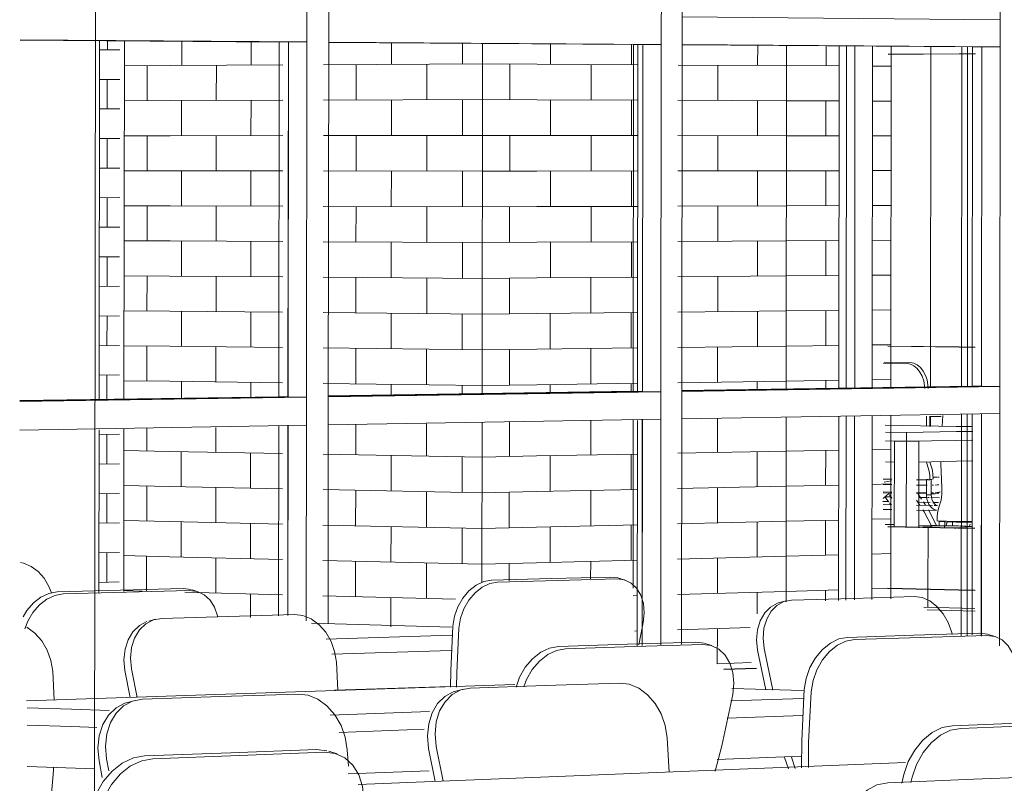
# Model space of a CAD drawing. Header units: metres. Extents: x -32 to 90, y -28 to 32.
# Tile 69 of 148: x 90.06276 to 90.06464, y 1.77606 to 1.77751. Entities that reach past the tile are written whole.
import ezdxf

# ---------------------------------------------------------------- set-up
doc = ezdxf.new("R2010")
doc.units = ezdxf.units.M
for name, color, linetype, lineweight in [('A-DOOR', 31, 'Continuous', 18), ('A-GLAZ-CURT', 52, 'Continuous', 18), ('A-GLAZ-CWMG', 51, 'Continuous', 18), ('A-WALL', 113, 'Continuous', 18), ('A-WALL-PATT', 111, 'Continuous', 35), ('I-FURN', 30, 'Continuous', 18)]:
    doc.layers.add(name, color=color, linetype=linetype, lineweight=lineweight)

# ---------------------------------------------------------------- blocks, each defined once
blk = doc.blocks.new('FP_45-3-RESTAURANTE- ÁREA DE REFEIÇÃO AMPLIADA')
at = {"layer": 'A-WALL-PATT', "lineweight": 9}
for p, q in [((3.3107419, 1.777452), (3.3107419, 1.7774691)), ((3.3107272, 1.7774521), (3.3107658, 1.7774518)), ((3.3107271, 1.7773958), (3.3107657, 1.7773956)), ((3.3107418, 1.7773395), (3.3107418, 1.7773958)), ((3.3107271, 1.7773396), (3.3107657, 1.7773395)), ((3.310727, 1.7772833), (3.3107656, 1.7772833)), ((3.3107416, 1.7772271), (3.3107417, 1.7772833)), ((3.3107269, 1.7772271), (3.3107655, 1.7772271)), ((3.3107268, 1.7771708), (3.3107655, 1.7771709)), ((3.3107415, 1.7771146), (3.3107415, 1.7771708)), ((3.3107268, 1.7771146), (3.3107654, 1.7771147)), ((3.3107267, 1.7770583), (3.3107653, 1.7770585)), ((3.3107413, 1.7770022), (3.3107414, 1.7770584)), ((3.3107266, 1.777002), (3.3107653, 1.7770024)), ((3.3107266, 1.7769458), (3.3107652, 1.7769462)), ((3.3107412, 1.7768897), (3.3107413, 1.7769459)), ((3.3107265, 1.7768895), (3.3107651, 1.77689)), ((3.3107264, 1.7768332), (3.3107651, 1.7768338)), ((3.3107411, 1.7767852), (3.3107411, 1.7768334)), ((3.3107263, 1.7767207), (3.3107649, 1.7767214)), ((3.3107409, 1.7766647), (3.310741, 1.776721)), ((3.3107262, 1.7766644), (3.3107649, 1.7766652)), ((3.3107262, 1.7766082), (3.3107648, 1.776609)), ((3.3107408, 1.7765522), (3.3107409, 1.7766085)), ((3.3107261, 1.7765519), (3.3107647, 1.7765528)), ((3.310726, 1.7764956), (3.3107647, 1.7764966)), ((3.3107407, 1.7764398), (3.3107407, 1.776496)), ((3.310726, 1.7764394), (3.3107646, 1.7764404))]:
    blk.add_line(p, q, dxfattribs=at)
blk = doc.blocks.new('FP_46-3-RESTAURANTE- ÁREA DE REFEIÇÃO AMPLIADA')
at = {"layer": 'A-WALL-PATT', "lineweight": 9}
for p, q in [((3.3107742, 1.7774215), (3.3108614, 1.777422)), ((3.3108177, 1.7773552), (3.3108177, 1.7774217)), ((3.3107742, 1.777355), (3.3108613, 1.7773553)), ((3.3107741, 1.7772885), (3.3108612, 1.7772886)), ((3.3108175, 1.777222), (3.3108176, 1.7772886)), ((3.310774, 1.777222), (3.3108611, 1.7772219)), ((3.3107739, 1.7771555), (3.310861, 1.7771553)), ((3.3108173, 1.7770888), (3.3108174, 1.7771554)), ((3.3107738, 1.777089), (3.310861, 1.7770886)), ((3.3107738, 1.7770225), (3.3108609, 1.7770219)), ((3.3108172, 1.7769556), (3.3108173, 1.7770222)), ((3.3107737, 1.776956), (3.3108608, 1.7769552)), ((3.3107736, 1.7768895), (3.3108607, 1.7768885)), ((3.310817, 1.7768224), (3.3108171, 1.776889)), ((3.3107735, 1.776823), (3.3108606, 1.7768218)), ((3.3108169, 1.7766892), (3.3108169, 1.7767319)), ((3.3107733, 1.77669), (3.3108605, 1.7766884)), ((3.3107733, 1.7766235), (3.3108604, 1.7766217)), ((3.3108167, 1.776556), (3.3108168, 1.7766226)), ((3.3107732, 1.776557), (3.3108603, 1.776555)), ((3.3107731, 1.7764904), (3.3108602, 1.7764883)), ((3.3108165, 1.7764233), (3.3108166, 1.7764894)), ((3.310773, 1.7764239), (3.3108079, 1.776423))]:
    blk.add_line(p, q, dxfattribs=at)
blk = doc.blocks.new('FP_47-3-RESTAURANTE- ÁREA DE REFEIÇÃO AMPLIADA')
at = {"layer": 'A-WALL-PATT', "lineweight": 9}
for p, q in [((3.3108832, 1.7774221), (3.3108833, 1.7774682)), ((3.311015, 1.7774228), (3.311015, 1.7774673)), ((3.3112818, 1.7774242), (3.3112819, 1.7774641)), ((3.3114169, 1.7774249), (3.311417, 1.7774641)), ((3.3108614, 1.777422), (3.3110756, 1.7774231)), ((3.3109489, 1.7773556), (3.310949, 1.7774224)), ((3.3111526, 1.7774235), (3.3114547, 1.7774251)), ((3.3112146, 1.7773564), (3.3112147, 1.7774238)), ((3.3113492, 1.7773568), (3.3113492, 1.7774245)), ((3.3108613, 1.7773553), (3.3110755, 1.777356)), ((3.3108831, 1.7772886), (3.3108831, 1.7773554)), ((3.3110148, 1.7772888), (3.3110149, 1.7773558)), ((3.3111525, 1.7773562), (3.3114546, 1.7773572)), ((3.3112817, 1.7772891), (3.3112818, 1.7773566)), ((3.3114168, 1.7772892), (3.3114169, 1.777357)), ((3.3108612, 1.7772886), (3.3110754, 1.7772888)), ((3.3109487, 1.7772218), (3.3109488, 1.7772887)), ((3.3111525, 1.7772889), (3.3114545, 1.7772892)), ((3.3112145, 1.7772216), (3.3112146, 1.777289)), ((3.311349, 1.7772214), (3.3113491, 1.7772891)), ((3.3108611, 1.7772219), (3.3110753, 1.7772217)), ((3.3108829, 1.7771552), (3.310883, 1.7772219)), ((3.3110147, 1.7771548), (3.3110148, 1.7772218)), ((3.3111524, 1.7772216), (3.3114544, 1.7772213)), ((3.3112815, 1.7771539), (3.3112816, 1.7772215)), ((3.3114166, 1.7771535), (3.3114167, 1.7772214)), ((3.310861, 1.7771553), (3.3110752, 1.7771546)), ((3.3109486, 1.7770881), (3.3109487, 1.777155)), ((3.3111523, 1.7771543), (3.3114544, 1.7771534)), ((3.3112143, 1.7770867), (3.3112144, 1.7771541)), ((3.3113489, 1.777086), (3.3113489, 1.7771537)), ((3.310861, 1.7770886), (3.3110752, 1.7770875)), ((3.3108827, 1.7770217), (3.3108828, 1.7770885)), ((3.3110145, 1.7770208), (3.3110146, 1.7770878)), ((3.3111522, 1.7770871), (3.3114543, 1.7770855)), ((3.3112814, 1.7770188), (3.3112815, 1.7770864)), ((3.3114165, 1.7770178), (3.3114166, 1.7770857)), ((3.3108609, 1.7770219), (3.3110751, 1.7770203)), ((3.3109484, 1.7769544), (3.3109485, 1.7770212)), ((3.3111521, 1.7770198), (3.3114542, 1.7770175)), ((3.3112142, 1.7769519), (3.3112143, 1.7770193)), ((3.3113487, 1.7769506), (3.3113488, 1.7770183)), ((3.3108608, 1.7769552), (3.311075, 1.7769532)), ((3.3108826, 1.7768883), (3.3108827, 1.776955)), ((3.3110144, 1.7768867), (3.3110144, 1.7769538)), ((3.3111521, 1.7769525), (3.3114541, 1.7769496)), ((3.3112812, 1.7768837), (3.3112813, 1.7769512)), ((3.3114163, 1.7768821), (3.3114164, 1.77695)), ((3.3108607, 1.7768885), (3.3110749, 1.776886)), ((3.3109483, 1.7768206), (3.3109483, 1.7768875)), ((3.311152, 1.7768852), (3.3114541, 1.7768817)), ((3.311214, 1.776817), (3.3112141, 1.7768844)), ((3.3113486, 1.7768152), (3.3113486, 1.7768829)), ((3.3108606, 1.7768218), (3.3110749, 1.7768189)), ((3.3108825, 1.7767882), (3.3108825, 1.7768215)), ((3.3110143, 1.7767903), (3.3110143, 1.7768197)), ((3.3111519, 1.7768179), (3.311454, 1.7768138)), ((3.3112811, 1.7767944), (3.3112812, 1.7768161)), ((3.3114162, 1.7767965), (3.3114163, 1.7768143)), ((3.3109481, 1.7766869), (3.3109482, 1.7767342)), ((3.3112139, 1.7766822), (3.3112139, 1.7767388)), ((3.3113484, 1.7766798), (3.3113485, 1.7767412)), ((3.3108605, 1.7766884), (3.3110747, 1.7766846)), ((3.3108823, 1.7766213), (3.3108823, 1.776688)), ((3.3110141, 1.7766187), (3.3110141, 1.7766857)), ((3.3111518, 1.7766833), (3.3114539, 1.7766779)), ((3.3112809, 1.7766134), (3.311281, 1.776681)), ((3.311416, 1.7766107), (3.3114161, 1.7766786)), ((3.3108604, 1.7766217), (3.3110746, 1.7766175)), ((3.3109479, 1.7765531), (3.310948, 1.77662)), ((3.3111517, 1.776616), (3.3114538, 1.7766099)), ((3.3112137, 1.7765473), (3.3112138, 1.7766147)), ((3.3113483, 1.7765443), (3.3113483, 1.776612)), ((3.3108603, 1.776555), (3.3110745, 1.7765503)), ((3.3108821, 1.7764878), (3.3108822, 1.7765546)), ((3.3110139, 1.7764846), (3.311014, 1.7765517)), ((3.3111516, 1.7765486), (3.3114537, 1.776542)), ((3.3112808, 1.7764782), (3.3112809, 1.7765458)), ((3.3114159, 1.776475), (3.311416, 1.7765428)), ((3.3108602, 1.7764883), (3.3110745, 1.7764832)), ((3.3109478, 1.7764194), (3.3109479, 1.7764862)), ((3.3111515, 1.7764813), (3.3114536, 1.7764741)), ((3.3112136, 1.7764124), (3.3112136, 1.7764798)), ((3.3113481, 1.7764089), (3.3113482, 1.7764766)), ((3.310889, 1.7764209), (3.3110744, 1.776416)), ((3.3110138, 1.7763727), (3.3110138, 1.7764176)), ((3.3111515, 1.776414), (3.3114032, 1.7764074)), ((3.3112806, 1.7763551), (3.3112807, 1.7764106))]:
    blk.add_line(p, q, dxfattribs=at)
blk = doc.blocks.new('FP_48-3-RESTAURANTE- ÁREA DE REFEIÇÃO AMPLIADA')
at = {"layer": 'A-WALL-PATT', "lineweight": 9}
for p, q in [((3.3114547, 1.7774251), (3.3115583, 1.7774245)), ((3.3115065, 1.777357), (3.3115066, 1.7774248)), ((3.3114546, 1.7773572), (3.3115582, 1.7773568)), ((3.3114545, 1.7772892), (3.3115582, 1.7772891)), ((3.3115064, 1.7772214), (3.3115064, 1.7772892)), ((3.3114544, 1.7772213), (3.3115581, 1.7772214)), ((3.3114544, 1.7771534), (3.311558, 1.7771538)), ((3.3115062, 1.7770858), (3.3115063, 1.7771536)), ((3.3114543, 1.7770855), (3.3115579, 1.7770861)), ((3.3114542, 1.7770175), (3.3115579, 1.7770184)), ((3.3115061, 1.7769501), (3.3115061, 1.777018)), ((3.3114541, 1.7769496), (3.3115578, 1.7769507)), ((3.3114541, 1.7768817), (3.3115577, 1.776883)), ((3.3115059, 1.7768145), (3.311506, 1.7768823)), ((3.311454, 1.7768138), (3.3115577, 1.7768153)), ((3.3115058, 1.7766789), (3.3115058, 1.7767439)), ((3.3114539, 1.7766779), (3.3115575, 1.7766799)), ((3.3114538, 1.7766099), (3.3115574, 1.7766122)), ((3.3115056, 1.7765432), (3.3115057, 1.7766111)), ((3.3114537, 1.776542), (3.3115574, 1.7765445)), ((3.3114536, 1.7764741), (3.3115573, 1.7764768)), ((3.3115055, 1.7764423), (3.3115056, 1.7764754))]:
    blk.add_line(p, q, dxfattribs=at)
blk = doc.blocks.new('FP_49-3-RESTAURANTE- ÁREA DE REFEIÇÃO AMPLIADA')
at = {"layer": 'A-WALL-PATT', "lineweight": 9}
for p, q in [((3.3115841, 1.7774243), (3.3115841, 1.7774633)), ((3.311738, 1.7774235), (3.311738, 1.7774622)), ((3.3115583, 1.7774245), (3.3117499, 1.7774234)), ((3.3116612, 1.7773565), (3.3116612, 1.7774239)), ((3.3115582, 1.7773568), (3.3117498, 1.7773562)), ((3.311584, 1.7772891), (3.311584, 1.7773567)), ((3.3117378, 1.7772889), (3.3117379, 1.7773562)), ((3.3115582, 1.7772891), (3.3117497, 1.7772889)), ((3.311661, 1.7772216), (3.3116611, 1.777289)), ((3.3115581, 1.7772214), (3.3117497, 1.7772217)), ((3.3115838, 1.7771538), (3.3115839, 1.7772215)), ((3.3117377, 1.7771544), (3.3117378, 1.7772216)), ((3.311558, 1.7771538), (3.3117496, 1.7771544)), ((3.3116609, 1.7770866), (3.311661, 1.7771541)), ((3.3115579, 1.7770861), (3.3117495, 1.7770871)), ((3.3115837, 1.7770186), (3.3115837, 1.7770862)), ((3.3117376, 1.7770198), (3.3117376, 1.7770871)), ((3.3115579, 1.7770184), (3.3117495, 1.7770199)), ((3.3116607, 1.7769517), (3.3116608, 1.7770192)), ((3.3115578, 1.7769507), (3.3117494, 1.7769526)), ((3.3115835, 1.7768833), (3.3115836, 1.7769509)), ((3.3117374, 1.7768852), (3.3117375, 1.7769525)), ((3.3115577, 1.776883), (3.3117493, 1.7768854)), ((3.3116606, 1.7768168), (3.3116607, 1.7768843)), ((3.3115577, 1.7768153), (3.3117492, 1.7768181)), ((3.3115834, 1.7767991), (3.3115835, 1.7768157)), ((3.3117373, 1.7768015), (3.3117373, 1.7768161)), ((3.3116605, 1.7766819), (3.3116605, 1.7767465)), ((3.3115575, 1.7766799), (3.3117491, 1.7766836)), ((3.3115832, 1.7766127), (3.3115833, 1.7766804)), ((3.3117371, 1.776616), (3.3117372, 1.7766833)), ((3.3115574, 1.7766122), (3.311749, 1.7766163)), ((3.3116603, 1.7765469), (3.3116604, 1.7766144)), ((3.3115574, 1.7765445), (3.311749, 1.776549)), ((3.3115831, 1.7764774), (3.3115832, 1.7765451)), ((3.311737, 1.7764814), (3.3117371, 1.7765487)), ((3.3115573, 1.7764768), (3.3117489, 1.7764818)), ((3.3116602, 1.7764465), (3.3116603, 1.7764794)), ((3.3117408, 1.7764143), (3.3117488, 1.7764145)), ((3.3117442, 1.7763471), (3.3117488, 1.7763472))]:
    blk.add_line(p, q, dxfattribs=at)
blk = doc.blocks.new('FP_54-3-RESTAURANTE- ÁREA DE REFEIÇÃO AMPLIADA')
at = {"layer": 'A-WALL-PATT', "lineweight": 9}
for p, q in [((3.3121075, 1.7774214), (3.3121075, 1.7774596)), ((3.3120326, 1.7774218), (3.3121323, 1.7774212)), ((3.3121955, 1.7774209), (3.3122314, 1.7774207)), ((3.3120326, 1.7773552), (3.3121323, 1.7773548)), ((3.3121074, 1.7772885), (3.3121074, 1.7773549)), ((3.3121955, 1.7773546), (3.3122313, 1.7773545)), ((3.3120325, 1.7772886), (3.3121322, 1.7772885)), ((3.3121954, 1.7772884), (3.3122312, 1.7772884)), ((3.3120325, 1.777222), (3.3121322, 1.7772221)), ((3.3121072, 1.7771556), (3.3121073, 1.7772221)), ((3.3121953, 1.7772222), (3.3122312, 1.7772222)), ((3.3120324, 1.7771554), (3.3121321, 1.7771557)), ((3.3121953, 1.7771559), (3.3122311, 1.777156)), ((3.3120323, 1.7770887), (3.312132, 1.7770893)), ((3.3121071, 1.7770227), (3.3121072, 1.7770892)), ((3.3121952, 1.7770897), (3.3122311, 1.7770899)), ((3.3120323, 1.7770221), (3.312132, 1.7770229)), ((3.3121951, 1.7770234), (3.312231, 1.7770237)), ((3.3120322, 1.7769555), (3.3121319, 1.7769565)), ((3.312107, 1.7768898), (3.312107, 1.7769563)), ((3.3121951, 1.7769572), (3.3122309, 1.7769575)), ((3.3120321, 1.7768889), (3.3121318, 1.7768901)), ((3.312195, 1.7768909), (3.3122309, 1.7768914)), ((3.3120321, 1.7768223), (3.3121318, 1.7768237)), ((3.3121069, 1.7768071), (3.3121069, 1.7768234)), ((3.312195, 1.7768247), (3.3122308, 1.7768252)), ((3.3120319, 1.776689), (3.3121317, 1.7766909)), ((3.3121067, 1.776624), (3.3121068, 1.7766905)), ((3.3121948, 1.7766921), (3.3122307, 1.7766928)), ((3.3120319, 1.7766224), (3.3121316, 1.7766245)), ((3.3121948, 1.7766259), (3.3122306, 1.7766267)), ((3.3120318, 1.7765558), (3.3121315, 1.7765581)), ((3.3121066, 1.7764911), (3.3121067, 1.7765575)), ((3.3121947, 1.7765596), (3.3122306, 1.7765605)), ((3.3120317, 1.7764891), (3.3121315, 1.7764917)), ((3.3121947, 1.7764934), (3.3122305, 1.7764943)), ((3.3120317, 1.7764225), (3.3121314, 1.7764253)), ((3.3121946, 1.7764271), (3.3122304, 1.7764281)), ((3.3121065, 1.7764046), (3.3121065, 1.7764246))]:
    blk.add_line(p, q, dxfattribs=at)
blk = doc.blocks.new('FP_55-3-RESTAURANTE- ÁREA DE REFEIÇÃO AMPLIADA')
at = {"layer": 'A-WALL-PATT', "lineweight": 9}
for p, q in [((3.3119775, 1.7774221), (3.3119776, 1.7774605)), ((3.3118263, 1.777423), (3.3120326, 1.7774218)), ((3.311902, 1.7773556), (3.311902, 1.7774225)), ((3.3118262, 1.7773559), (3.3120326, 1.7773552)), ((3.3119774, 1.7772886), (3.3119775, 1.7773554)), ((3.3118262, 1.7772888), (3.3120325, 1.7772886)), ((3.3119018, 1.7772218), (3.3119019, 1.7772887)), ((3.3118261, 1.7772217), (3.3120325, 1.777222)), ((3.3119773, 1.7771552), (3.3119773, 1.7772219)), ((3.311826, 1.7771547), (3.3120324, 1.7771554)), ((3.3119017, 1.777088), (3.3119018, 1.7771549)), ((3.311826, 1.7770876), (3.3120323, 1.7770887)), ((3.3119771, 1.7770217), (3.3119772, 1.7770884)), ((3.3118259, 1.7770205), (3.3120323, 1.7770221)), ((3.3119016, 1.7769542), (3.3119016, 1.7770211)), ((3.3118258, 1.7769534), (3.3120322, 1.7769555)), ((3.311977, 1.7768882), (3.3119771, 1.7769549)), ((3.3118258, 1.7768863), (3.3120321, 1.7768889)), ((3.3119014, 1.7768203), (3.3119015, 1.7768873)), ((3.3118257, 1.7768192), (3.3120321, 1.7768223)), ((3.3119769, 1.7768051), (3.3119769, 1.7768215)), ((3.3119013, 1.7766865), (3.3119014, 1.7767506)), ((3.3118256, 1.776685), (3.3120319, 1.776689)), ((3.3119767, 1.7766212), (3.3119768, 1.776688)), ((3.3118255, 1.7766179), (3.3120319, 1.7766224)), ((3.3119012, 1.7765526), (3.3119012, 1.7766196)), ((3.3118254, 1.7765508), (3.3120318, 1.7765558)), ((3.3119766, 1.7764877), (3.3119767, 1.7765544)), ((3.3118254, 1.7764837), (3.3120317, 1.7764891)), ((3.311901, 1.7764188), (3.3119011, 1.7764857)), ((3.3118253, 1.7764166), (3.3120317, 1.7764225)), ((3.3119765, 1.7763798), (3.3119766, 1.7764209)), ((3.3118252, 1.7763495), (3.3119633, 1.7763538)), ((3.3119009, 1.7762849), (3.311901, 1.7763519)), ((3.3119006, 1.7762849), (3.3119652, 1.776287))]:
    blk.add_line(p, q, dxfattribs=at)
blk = doc.blocks.new('FP_64-3-RESTAURANTE- ÁREA DE REFEIÇÃO AMPLIADA')
at = {"layer": 'A-WALL-PATT', "lineweight": 9}
for p, q in [((3.3123012, 1.7764262), (3.3123013, 1.7765438)), ((3.3123012, 1.776392), (3.3123012, 1.7764262))]:
    blk.add_line(p, q, dxfattribs=at)

msp = doc.modelspace()

# ---------------------------------------------------------------- linework, layer by layer
at = {"layer": 'A-DOOR', "lineweight": 9}
for p, q in [((90.0645536, 1.776811), (90.0645542, 1.7774578)), ((90.0645654, 1.7774577), (90.0645649, 1.7768111)), ((90.0645532, 1.7763374), (90.0645535, 1.7767585)), ((90.0645648, 1.7767587), (90.0645644, 1.7763378))]:
    msp.add_line(p, q, dxfattribs=at)
at = {"layer": 'A-GLAZ-CURT', "lineweight": 9}
for p, q in [((90.0627651, 1.7774701), (90.0632574, 1.7774667)), ((90.0632751, 1.7774668), (90.0627652, 1.7774704)), ((90.0632574, 1.7774667), (90.0632566, 1.7767926)), ((90.0632751, 1.7774668), (90.0632574, 1.7774667)), ((90.0632743, 1.7767924), (90.0632751, 1.7774668)), ((90.0633513, 1.777466), (90.0639308, 1.777462)), ((90.0639484, 1.7774621), (90.0633514, 1.7774663)), ((90.0639308, 1.777462), (90.0639301, 1.7768029)), ((90.0639484, 1.7774621), (90.0639308, 1.777462)), ((90.0639477, 1.7768026), (90.0639484, 1.7774621)), ((90.0645925, 1.7774576), (90.0640228, 1.7774616)), ((90.0640228, 1.7774613), (90.0645749, 1.7774575)), ((90.0643352, 1.7774594), (90.0643346, 1.7768077)), ((90.0645749, 1.7774575), (90.0645743, 1.7768127)), ((90.0645925, 1.7774576), (90.0645749, 1.7774575)), ((90.0645919, 1.7768124), (90.0645925, 1.7774576)), ((90.0644145, 1.7774434), (90.0645496, 1.7774442)), ((90.0645496, 1.777444), (90.0644145, 1.7774432)), ((90.0645496, 1.7774442), (90.0645804, 1.7774443)), ((90.0645803, 1.7774442), (90.0645496, 1.777444)), ((90.064414, 1.7768886), (90.0645491, 1.7768871)), ((90.0645491, 1.7768868), (90.064414, 1.7768883)), ((90.0645491, 1.7768871), (90.0645798, 1.7768868)), ((90.0645799, 1.7768864), (90.0645491, 1.7768868)), ((90.0639301, 1.7768029), (90.0633505, 1.776794)), ((90.0633506, 1.7767935), (90.0639477, 1.7768026)), ((90.0639301, 1.7768029), (90.0639477, 1.7768026)), ((90.0645743, 1.7768127), (90.0640221, 1.7768043)), ((90.0640222, 1.7768038), (90.0645919, 1.7768124)), ((90.0645743, 1.7768127), (90.0645919, 1.7768124)), ((90.0632566, 1.7767926), (90.0627643, 1.7767851)), ((90.0627643, 1.7767846), (90.0632743, 1.7767924)), ((90.0632566, 1.7767926), (90.0632743, 1.7767924)), ((90.06393, 1.7767488), (90.0639297, 1.7764283)), ((90.0639472, 1.7763199), (90.0639477, 1.7767491)), ((90.0643345, 1.7767548), (90.0643342, 1.7764058)), ((90.0645743, 1.7767598), (90.0645739, 1.7763396)), ((90.0645915, 1.7763376), (90.0645919, 1.7767601)), ((90.0632566, 1.7767373), (90.0632562, 1.7763759)), ((90.0632738, 1.7763764), (90.0632742, 1.7767376)), ((90.0645487, 1.7764255), (90.0644136, 1.7764289)), ((90.0644136, 1.7764281), (90.0645487, 1.7764248)), ((90.0645794, 1.7764247), (90.0645487, 1.7764255)), ((90.0645487, 1.7764248), (90.0645795, 1.776424))]:
    msp.add_line(p, q, dxfattribs=at)
at = {"layer": 'A-GLAZ-CWMG', "lineweight": 9}
for p, q in [((90.0633109, 1.7782224), (90.0633101, 1.7774938)), ((90.0633524, 1.778221), (90.0633515, 1.7774935)), ((90.0639841, 1.7782009), (90.0639834, 1.7774885)), ((90.0640237, 1.7781996), (90.064023, 1.7774882)), ((90.064628, 1.7781803), (90.0646273, 1.7774834)), ((90.0633101, 1.7775206), (90.0633101, 1.777467)), ((90.0633515, 1.7774667), (90.0633516, 1.7775202)), ((90.0639834, 1.7775147), (90.0639833, 1.7774623)), ((90.0640229, 1.777462), (90.064023, 1.7775143)), ((90.0646274, 1.777509), (90.064023, 1.7775143)), ((90.0633101, 1.7774938), (90.0633093, 1.7767651)), ((90.0633515, 1.7774935), (90.0633507, 1.7767657)), ((90.0646274, 1.777509), (90.0646273, 1.7774578)), ((90.0639834, 1.7774885), (90.0639826, 1.7767759)), ((90.064023, 1.7774882), (90.0640222, 1.7767766)), ((90.0646273, 1.7774834), (90.0646267, 1.7767864)), ((90.0632747, 1.7774668), (90.0627652, 1.7774704)), ((90.0633101, 1.777467), (90.0627653, 1.7774708)), ((90.0632739, 1.7767924), (90.0632747, 1.7774668)), ((90.0633101, 1.777467), (90.0632747, 1.7774668)), ((90.063948, 1.7774621), (90.0633514, 1.7774663)), ((90.0639833, 1.7774623), (90.0633515, 1.7774667)), ((90.0639474, 1.7768026), (90.063948, 1.7774621)), ((90.0639833, 1.7774623), (90.063948, 1.7774621)), ((90.0645921, 1.7774576), (90.0640228, 1.7774616)), ((90.0646273, 1.7774578), (90.0640229, 1.777462)), ((90.0643212, 1.7774595), (90.0643206, 1.7768075)), ((90.0643514, 1.7774592), (90.0643508, 1.776808)), ((90.0643845, 1.777459), (90.0643839, 1.7768085)), ((90.0645915, 1.7768124), (90.0645921, 1.7774576)), ((90.0646273, 1.7774578), (90.0645921, 1.7774576)), ((90.0633506, 1.7767935), (90.0639474, 1.7768026)), ((90.0639827, 1.7768021), (90.0633507, 1.7767925)), ((90.0639474, 1.7768026), (90.0639827, 1.7768021)), ((90.0639827, 1.7768021), (90.0639826, 1.7767497)), ((90.0640222, 1.7768038), (90.0645915, 1.7768124)), ((90.0640222, 1.7767504), (90.0640223, 1.7768027)), ((90.0646268, 1.776812), (90.0640223, 1.7768027)), ((90.0645915, 1.7768124), (90.0646268, 1.776812)), ((90.0646268, 1.776812), (90.0646267, 1.7767607)), ((90.0627643, 1.7767846), (90.0632739, 1.7767924)), ((90.0633093, 1.7767919), (90.0627645, 1.7767835)), ((90.0632739, 1.7767924), (90.0633093, 1.7767919)), ((90.0633093, 1.7767919), (90.0633092, 1.7767383)), ((90.0633507, 1.776739), (90.0633507, 1.7767925)), ((90.0646267, 1.7767864), (90.0646263, 1.7763192)), ((90.0633093, 1.7767651), (90.0633088, 1.7763664)), ((90.0633507, 1.7767657), (90.0633502, 1.7763606)), ((90.0639826, 1.7767759), (90.0639822, 1.776321)), ((90.0640222, 1.7767766), (90.0640218, 1.7763223)), ((90.0639826, 1.7767497), (90.0633507, 1.776739)), ((90.0639469, 1.7763199), (90.0639473, 1.7767491)), ((90.0646267, 1.7767607), (90.0640222, 1.7767504)), ((90.0643206, 1.7767546), (90.0643202, 1.7764053)), ((90.0643507, 1.7767551), (90.0643504, 1.7764062)), ((90.0643838, 1.7767557), (90.0643835, 1.7764072)), ((90.0645911, 1.7763377), (90.0645915, 1.7767601)), ((90.0633092, 1.7767383), (90.0627644, 1.776729)), ((90.0632735, 1.7763764), (90.0632739, 1.7767376))]:
    msp.add_line(p, q, dxfattribs=at)
at = {"layer": 'A-WALL', "lineweight": 9}
for p, q in [((90.0629174, 1.7849564), (90.0629042, 1.7742333)), ((90.0629161, 1.7774693), (90.0629152, 1.776785)), ((90.0629623, 1.7767865), (90.0629631, 1.7774689)), ((90.0636428, 1.7767971), (90.0636436, 1.7774641)), ((90.0639381, 1.7768036), (90.0639388, 1.7774621)), ((90.0642215, 1.7774602), (90.0642209, 1.7768059)), ((90.0644196, 1.776809), (90.0644202, 1.7774588)), ((90.064495, 1.7768107), (90.0644956, 1.7774582)), ((90.0639376, 1.7763181), (90.063938, 1.7767473)), ((90.0642209, 1.7767529), (90.0642205, 1.7764025)), ((90.0644193, 1.7764082), (90.0644196, 1.7767563)), ((90.0644949, 1.7767357), (90.0644949, 1.7767547)), ((90.0629152, 1.7767295), (90.0629148, 1.7764196)), ((90.0629619, 1.776422), (90.0629622, 1.7767311)), ((90.0636424, 1.7764403), (90.0636428, 1.776743)), ((90.0644135, 1.776546), (90.064579, 1.7765424)), ((90.0645793, 1.7765419), (90.0644135, 1.7765454)), ((90.0644823, 1.7763922), (90.0645793, 1.7763897)), ((90.0645795, 1.776385), (90.0644886, 1.7763873)), ((90.064102, 1.7762746), (90.0641643, 1.7762766)), ((90.0641645, 1.7762758), (90.0641023, 1.7762737))]:
    msp.add_line(p, q, dxfattribs=at)
at = {"layer": 'I-FURN', "lineweight": 9}
for p, q in [((90.0644503, 1.7768556), (90.0644051, 1.7768562)), ((90.0644066, 1.776858), (90.0644566, 1.7768574)), ((90.0644821, 1.7768225), (90.064479, 1.7768314)), ((90.0644837, 1.7768134), (90.0644821, 1.7768225)), ((90.0644842, 1.7768082), (90.0644837, 1.7768134)), ((90.0645396, 1.7768117), (90.0644896, 1.7768109)), ((90.06449, 1.7768151), (90.0644906, 1.7768083)), ((90.0645573, 1.776812), (90.0645396, 1.7768117)), ((90.0645704, 1.7768118), (90.0645573, 1.776812)), ((90.0644872, 1.7767363), (90.0644871, 1.7767555)), ((90.064515, 1.7767549), (90.0644929, 1.7767552)), ((90.0644934, 1.7767556), (90.0644935, 1.7767362)), ((90.0645185, 1.7767565), (90.0645169, 1.7767364)), ((90.0645439, 1.7767361), (90.0644086, 1.7767382)), ((90.0644094, 1.776725), (90.064449, 1.7767244)), ((90.064449, 1.7767244), (90.0645444, 1.7767261)), ((90.0645536, 1.7767359), (90.0645439, 1.7767361)), ((90.0645448, 1.7767261), (90.0645751, 1.7767266)), ((90.0645746, 1.7767356), (90.0645552, 1.7767359)), ((90.064449, 1.7767077), (90.0644094, 1.7767084)), ((90.0644262, 1.7767081), (90.0644261, 1.7765443)), ((90.0644262, 1.7767081), (90.064449, 1.7767077)), ((90.0644488, 1.7765438), (90.064449, 1.7767077)), ((90.064449, 1.7767077), (90.064449, 1.7767244)), ((90.0645444, 1.7767095), (90.064449, 1.7767077)), ((90.064449, 1.7767077), (90.0644729, 1.7767082)), ((90.0644727, 1.7765432), (90.0644729, 1.7767082)), ((90.0645751, 1.7767101), (90.0645444, 1.7767095)), ((90.0644262, 1.7766684), (90.0644093, 1.7766687)), ((90.0645444, 1.7766699), (90.0644728, 1.7766684)), ((90.0645148, 1.7766691), (90.0645148, 1.7766656)), ((90.0645751, 1.7766705), (90.0645444, 1.7766699)), ((90.0644899, 1.776659), (90.0644872, 1.7766681)), ((90.0644922, 1.7766508), (90.0644899, 1.776659)), ((90.0644939, 1.7766682), (90.0644961, 1.7766608)), ((90.0645148, 1.7766656), (90.0645167, 1.7766193)), ((90.0644048, 1.776636), (90.0644217, 1.7766357)), ((90.0644684, 1.7766348), (90.0644875, 1.7766344)), ((90.064487, 1.776606), (90.064487, 1.7766352)), ((90.0644875, 1.7766351), (90.0644882, 1.7766351)), ((90.0644882, 1.7766351), (90.0644891, 1.7766351)), ((90.0644892, 1.7766344), (90.0644934, 1.7766343)), ((90.0644934, 1.7766343), (90.0644934, 1.7766425)), ((90.0644934, 1.7766343), (90.0644997, 1.7766361)), ((90.0644962, 1.7766352), (90.0644962, 1.7766061)), ((90.0644994, 1.7766396), (90.0645078, 1.7766398)), ((90.0645091, 1.7766398), (90.0645103, 1.7766398)), ((90.0645114, 1.7766398), (90.0645103, 1.7766398)), ((90.0644048, 1.7766258), (90.0644217, 1.7766254)), ((90.0644684, 1.7766245), (90.0644885, 1.7766242)), ((90.064504, 1.7766244), (90.0645075, 1.7766247)), ((90.0645075, 1.7766247), (90.0645109, 1.7766251)), ((90.0645167, 1.7766193), (90.0645166, 1.7766077)), ((90.0644158, 1.7765933), (90.0644046, 1.7765935)), ((90.0644122, 1.7766055), (90.0644047, 1.7765993)), ((90.0644048, 1.7766115), (90.0644217, 1.7766112)), ((90.0644217, 1.7766093), (90.0644048, 1.7766096)), ((90.0644094, 1.7766007), (90.0644078, 1.7766029)), ((90.0644081, 1.7766025), (90.0644174, 1.7766023)), ((90.0644152, 1.7765927), (90.0644094, 1.7766007)), ((90.0644122, 1.7766055), (90.0644157, 1.7766079)), ((90.0644157, 1.7766079), (90.0644191, 1.7766092)), ((90.0644215, 1.7765996), (90.0644168, 1.7766062)), ((90.0644205, 1.776599), (90.0644202, 1.7766001)), ((90.0644682, 1.7765956), (90.0644745, 1.7765863)), ((90.0644684, 1.7766103), (90.0644876, 1.7766099)), ((90.0644875, 1.776608), (90.0644684, 1.7766084)), ((90.0644705, 1.7766083), (90.0644729, 1.7766051)), ((90.0644729, 1.7766051), (90.0644779, 1.7765976)), ((90.0644735, 1.7766012), (90.0644888, 1.7766009)), ((90.0644879, 1.7765979), (90.064487, 1.776606)), ((90.0644897, 1.7766009), (90.0644925, 1.7766008)), ((90.0644952, 1.7766008), (90.0645121, 1.7766004)), ((90.0644961, 1.7766061), (90.0644962, 1.7766061)), ((90.0644973, 1.7766098), (90.0645005, 1.7766099)), ((90.064504, 1.7766101), (90.0645075, 1.7766104)), ((90.0645075, 1.7766104), (90.0645098, 1.7766107)), ((90.0645109, 1.7766089), (90.0645075, 1.7766085)), ((90.0645109, 1.7766108), (90.0645133, 1.7766111)), ((90.0644048, 1.7765875), (90.0644216, 1.7765872)), ((90.0644216, 1.7765781), (90.0644048, 1.7765784)), ((90.0644193, 1.7765863), (90.0644167, 1.7765907)), ((90.0644684, 1.7765863), (90.0644984, 1.7765857)), ((90.0645061, 1.7765764), (90.0644684, 1.7765771)), ((90.0644945, 1.7765917), (90.0644733, 1.7765921)), ((90.0644803, 1.7765776), (90.0644829, 1.7765736)), ((90.0644813, 1.7765925), (90.0644855, 1.7765863)), ((90.0644913, 1.7765774), (90.0645059, 1.7765491)), ((90.0645103, 1.7765914), (90.0644994, 1.7765916)), ((90.0645046, 1.7765872), (90.0645018, 1.7765897)), ((90.0645018, 1.7765856), (90.0645082, 1.7765855)), ((90.0645061, 1.7765766), (90.0645021, 1.7765781)), ((90.0645075, 1.7765857), (90.0645046, 1.7765872)), ((90.064509, 1.7765752), (90.0645076, 1.7765657)), ((90.0645116, 1.7765844), (90.064509, 1.7765752)), ((90.0644829, 1.7765736), (90.0644972, 1.776546)), ((90.0645076, 1.7765657), (90.0645076, 1.7765564)), ((90.0645076, 1.7765564), (90.0645435, 1.7765556)), ((90.064512, 1.7765553), (90.0645076, 1.7765564)), ((90.0644087, 1.7765499), (90.0644255, 1.7765496)), ((90.0644722, 1.7765486), (90.0645439, 1.7765471)), ((90.0644968, 1.7765467), (90.0644954, 1.7765466)), ((90.0644954, 1.7765466), (90.0644954, 1.7765431)), ((90.0644982, 1.7765467), (90.0644968, 1.7765467)), ((90.0645098, 1.776547), (90.0644982, 1.7765467)), ((90.0645059, 1.7765491), (90.064507, 1.7765462)), ((90.0645213, 1.7765471), (90.0645098, 1.776547)), ((90.0645114, 1.776547), (90.0645115, 1.7765553)), ((90.064512, 1.7765553), (90.0645128, 1.7765552)), ((90.0645128, 1.7765552), (90.0645139, 1.7765552)), ((90.0645191, 1.7765552), (90.0645202, 1.7765553)), ((90.0645434, 1.7765541), (90.064521, 1.7765546)), ((90.0645213, 1.7765425), (90.0645213, 1.7765471)), ((90.0645213, 1.7765471), (90.0645422, 1.776547)), ((90.0645219, 1.7765554), (90.0645219, 1.7765471)), ((90.0645263, 1.7765541), (90.0645241, 1.7765464)), ((90.0645364, 1.7765534), (90.0645364, 1.7765462)), ((90.0645438, 1.7765429), (90.0645406, 1.7765421)), ((90.0645741, 1.7765535), (90.0645434, 1.7765541)), ((90.0645435, 1.7765556), (90.0645741, 1.776555)), ((90.0645437, 1.776547), (90.0645479, 1.7765469)), ((90.0645498, 1.7765441), (90.0645438, 1.7765429)), ((90.0645439, 1.7765471), (90.0645482, 1.776547)), ((90.0645603, 1.7765453), (90.0645517, 1.7765444)), ((90.0645537, 1.7765458), (90.0645537, 1.776553)), ((90.064562, 1.7765465), (90.0645744, 1.7765459)), ((90.0645631, 1.7765454), (90.0645746, 1.7765456)), ((90.0645701, 1.7765501), (90.0645682, 1.7765451)), ((90.0636608, 1.7764436), (90.0637747, 1.7764467)), ((90.0637747, 1.7764467), (90.0638877, 1.7764498)), ((90.0638992, 1.7764462), (90.0637862, 1.7764431)), ((90.0638877, 1.7764498), (90.0639017, 1.776448)), ((90.0639028, 1.7764477), (90.0639142, 1.7764441)), ((90.0629557, 1.7764245), (90.063075, 1.7764277)), ((90.063075, 1.7764277), (90.0630898, 1.7764259)), ((90.0630917, 1.7764254), (90.0631032, 1.7764217)), ((90.0637862, 1.7764431), (90.0636723, 1.77644)), ((90.0628355, 1.7764213), (90.0629557, 1.7764245)), ((90.0629672, 1.7764208), (90.062847, 1.7764175)), ((90.0630865, 1.776424), (90.0629672, 1.7764208)), ((90.0643479, 1.7764091), (90.064231, 1.7764058)), ((90.0644638, 1.7764125), (90.0643479, 1.7764091)), ((90.0642082, 1.7764011), (90.0642205, 1.7764043)), ((90.0630096, 1.7763661), (90.0630219, 1.7763694)), ((90.0631607, 1.7763748), (90.0630341, 1.7763712)), ((90.0632863, 1.7763785), (90.0631607, 1.7763748)), ((90.063585, 1.7763547), (90.0633189, 1.7763621)), ((90.0639407, 1.7763206), (90.0639492, 1.7763632)), ((90.0633467, 1.7763319), (90.0635853, 1.7763391)), ((90.0643372, 1.776335), (90.0644633, 1.776339)), ((90.0644766, 1.7763348), (90.0643505, 1.7763308)), ((90.0644633, 1.776339), (90.0645884, 1.7763429)), ((90.0646017, 1.7763388), (90.0644766, 1.7763348)), ((90.0645884, 1.7763429), (90.0646039, 1.7763409)), ((90.0646171, 1.7763368), (90.0646017, 1.7763388)), ((90.0646047, 1.7763408), (90.064618, 1.7763366)), ((90.063788, 1.7763177), (90.0639189, 1.7763219)), ((90.0639322, 1.7763176), (90.0638013, 1.7763135)), ((90.0639189, 1.7763219), (90.0640487, 1.7763259)), ((90.064062, 1.7763217), (90.0639322, 1.7763176)), ((90.0640487, 1.7763259), (90.0640647, 1.7763239)), ((90.0640662, 1.7763236), (90.0640795, 1.7763194)), ((90.0641786, 1.7763137), (90.0641951, 1.7762349)), ((90.0643505, 1.7763308), (90.0643341, 1.7763279)), ((90.063584, 1.7763104), (90.0633575, 1.7763032)), ((90.0641821, 1.7762352), (90.0641664, 1.7763105)), ((90.063369, 1.7762339), (90.063366, 1.7762877)), ((90.0628298, 1.7762157), (90.062827, 1.7762705)), ((90.0629743, 1.7762206), (90.0629641, 1.776272)), ((90.0629764, 1.7762752), (90.0629872, 1.776221)), ((90.0637052, 1.7762456), (90.0627774, 1.7762143)), ((90.0635826, 1.7762419), (90.0633624, 1.7762344)), ((90.063763, 1.7762433), (90.0636202, 1.7762385)), ((90.0639043, 1.7762481), (90.063763, 1.7762433)), ((90.064253, 1.7762339), (90.0641176, 1.7762381)), ((90.063146, 1.7762224), (90.0629973, 1.7762174)), ((90.0632933, 1.7762274), (90.063146, 1.7762224)), ((90.0635931, 1.7762329), (90.0636075, 1.7762366)), ((90.0627784, 1.7762013), (90.0628626, 1.7761985)), ((90.0629692, 1.7762115), (90.0629835, 1.7762153)), ((90.0641154, 1.7762142), (90.0642529, 1.776219)), ((90.0628626, 1.7761985), (90.0629341, 1.7761961)), ((90.0633541, 1.7761873), (90.0635429, 1.776194)), ((90.0642513, 1.7761865), (90.0641083, 1.7761813)), ((90.0628625, 1.7761654), (90.0627784, 1.7761683)), ((90.0629107, 1.7761637), (90.0628625, 1.7761654)), ((90.0645365, 1.7761671), (90.0646845, 1.7761727)), ((90.0647003, 1.7761677), (90.0645523, 1.7761621)), ((90.0635331, 1.7761604), (90.0633711, 1.7761545)), ((90.0635556, 1.7761277), (90.0635689, 1.7760615)), ((90.0639985, 1.7760786), (90.0639947, 1.7761441)), ((90.0630015, 1.7761097), (90.0631656, 1.7761158)), ((90.0631814, 1.7761106), (90.0630174, 1.7761044)), ((90.0631656, 1.7761158), (90.0633279, 1.7761219)), ((90.0633437, 1.7761167), (90.0631814, 1.7761106)), ((90.0633279, 1.7761219), (90.0633479, 1.7761196)), ((90.0633515, 1.7761187), (90.0633673, 1.7761135)), ((90.0633888, 1.7760903), (90.0633868, 1.7761213)), ((90.0635539, 1.7760609), (90.0635413, 1.776124)), ((90.0642491, 1.7761091), (90.0640898, 1.7761028)), ((90.0642308, 1.7761073), (90.064238, 1.7760856)), ((90.0629073, 1.7760849), (90.0627782, 1.7760897)), ((90.0629211, 1.7760686), (90.062915, 1.7761004)), ((90.0629294, 1.7761042), (90.0629336, 1.7760816)), ((90.0644472, 1.7760969), (90.0634072, 1.7760556)), ((90.0642249, 1.7760851), (90.0642177, 1.7761068)), ((90.0635424, 1.7760815), (90.0633887, 1.7760755)), ((90.0647385, 1.7760721), (90.0645769, 1.7760655)), ((90.0645769, 1.7760655), (90.0644135, 1.7760588))]:
    msp.add_line(p, q, dxfattribs=at)
for points in [[(90.0644633, 1.7768513, 0), (90.0644569, 1.7768545, 0), (90.0644503, 1.7768556, 0)], [(90.0644566, 1.7768574, 0), (90.0644631, 1.7768562, 0), (90.0644631, 1.7768562, 0)], [(90.0644631, 1.7768562, 0), (90.0644696, 1.776853, 0), (90.0644757, 1.7768479, 0), (90.064481, 1.7768411, 0), (90.064481, 1.7768411, 0)], [(90.0644694, 1.7768461, 0), (90.0644633, 1.7768513, 0), (90.0644633, 1.7768513, 0)], [(90.0644747, 1.7768394, 0), (90.0644694, 1.7768461, 0), (90.0644694, 1.7768461, 0)], [(90.064479, 1.7768314, 0), (90.0644747, 1.7768394, 0), (90.0644747, 1.7768394, 0)], [(90.064481, 1.7768411, 0), (90.0644853, 1.7768331, 0), (90.0644853, 1.7768331, 0)], [(90.0644853, 1.7768331, 0), (90.0644883, 1.7768243, 0), (90.06449, 1.7768151, 0)], [(90.0644934, 1.7766425, 0), (90.0644922, 1.7766508, 0), (90.0644922, 1.7766508, 0)], [(90.0644961, 1.7766608, 0), (90.0644984, 1.7766526, 0), (90.0644996, 1.7766442, 0), (90.0644997, 1.7766361, 0)], [(90.0644207, 1.7766328, 0), (90.0644066, 1.7766302, 0), (90.0644066, 1.7766302, 0)], [(90.0644871, 1.7766352, 0), (90.0644875, 1.7766351, 0), (90.0644875, 1.7766351, 0)], [(90.0644891, 1.7766351, 0), (90.0644902, 1.7766351, 0), (90.0644902, 1.7766351, 0)], [(90.0644981, 1.7766241, 0), (90.0645005, 1.7766242, 0), (90.0645005, 1.7766242, 0)], [(90.064419, 1.7766017, 0), (90.0644181, 1.7766022, 0), (90.0644181, 1.7766022, 0)], [(90.0644197, 1.776601, 0), (90.064419, 1.7766017, 0), (90.064419, 1.7766017, 0)], [(90.0644202, 1.7766001, 0), (90.0644197, 1.776601, 0), (90.0644197, 1.776601, 0)], [(90.0644882, 1.7766059, 0), (90.0644875, 1.7766059, 0), (90.0644871, 1.7766059, 0), (90.064487, 1.776606, 0)], [(90.064487, 1.776606, 0), (90.064487, 1.776606, 0), (90.0644872, 1.776606, 0), (90.0644872, 1.776606, 0)], [(90.0645021, 1.7765781, 0), (90.0644983, 1.7765804, 0), (90.0644949, 1.7765836, 0), (90.0644919, 1.7765876, 0), (90.0644896, 1.7765925, 0), (90.0644879, 1.7765979, 0)], [(90.0644902, 1.7766059, 0), (90.0644891, 1.7766059, 0), (90.0644882, 1.7766059, 0)], [(90.0644955, 1.776606, 0), (90.0644947, 1.776606, 0), (90.0644937, 1.7766059, 0), (90.0644926, 1.7766059, 0), (90.0644914, 1.7766059, 0), (90.0644902, 1.7766059, 0), (90.0644902, 1.7766059, 0)], [(90.0644962, 1.7766061, 0), (90.0644962, 1.7766061, 0), (90.064496, 1.776606, 0), (90.064496, 1.776606, 0)], [(90.0645018, 1.7765897, 0), (90.0644994, 1.7765932, 0), (90.0644975, 1.7765976, 0), (90.0644966, 1.7766018, 0), (90.0644962, 1.7766061, 0)], [(90.0645005, 1.7766098, 0), (90.0644973, 1.7766097, 0), (90.0644973, 1.7766097, 0)], [(90.0645005, 1.776608, 0), (90.0644973, 1.7766079, 0), (90.0644973, 1.7766079, 0)], [(90.0645075, 1.7766085, 0), (90.064504, 1.7766082, 0), (90.0645005, 1.776608, 0), (90.0645005, 1.776608, 0)], [(90.0645098, 1.7766106, 0), (90.0645075, 1.7766104, 0), (90.064504, 1.77661, 0), (90.064504, 1.77661, 0)], [(90.0645166, 1.7766073, 0), (90.0645149, 1.776596, 0), (90.0645116, 1.7765844, 0)], [(90.0644737, 1.7765436, 0), (90.0644841, 1.7765455, 0), (90.0644954, 1.7765466, 0)], [(90.0645117, 1.7765554, 0), (90.0645115, 1.7765553, 0), (90.0645116, 1.7765553, 0), (90.064512, 1.7765553, 0)], [(90.0645139, 1.7765552, 0), (90.0645151, 1.7765552, 0), (90.0645151, 1.7765552, 0)], [(90.0645151, 1.7765552, 0), (90.0645165, 1.7765552, 0), (90.0645165, 1.7765552, 0)], [(90.0645165, 1.7765552, 0), (90.0645178, 1.7765552, 0), (90.0645191, 1.7765552, 0), (90.0645191, 1.7765552, 0)], [(90.0645479, 1.7765469, 0), (90.064562, 1.7765465, 0), (90.064562, 1.7765465, 0)], [(90.0645603, 1.7765453, 0), (90.0645617, 1.7765453, 0), (90.0645631, 1.7765454, 0)], [(90.0628246, 1.7764195, 0), (90.0628197, 1.776432, 0), (90.0628107, 1.7764475, 0), (90.0627992, 1.7764604, 0), (90.062786, 1.77647, 0), (90.0627717, 1.7764759, 0), (90.0627658, 1.7764771, 0)], [(90.0639492, 1.7763632, 0), (90.063951, 1.7763817, 0), (90.0639494, 1.7763993, 0), (90.0639444, 1.7764152, 0), (90.0639364, 1.7764285, 0), (90.0639258, 1.7764384, 0), (90.0639132, 1.7764444, 0), (90.0638992, 1.7764462, 0)], [(90.0635872, 1.7763564, 0), (90.0635903, 1.7763751, 0), (90.0635968, 1.7763931, 0), (90.0636061, 1.7764096, 0), (90.0636179, 1.7764236, 0), (90.0636315, 1.7764342, 0), (90.063646, 1.776441, 0), (90.0636608, 1.7764436, 0)], [(90.0636723, 1.77644, 0), (90.0636575, 1.7764374, 0), (90.0636429, 1.7764306, 0), (90.0636294, 1.7764199, 0), (90.0636176, 1.776406, 0), (90.0636082, 1.7763895, 0), (90.0636018, 1.7763714, 0), (90.0635986, 1.7763527, 0)], [(90.0627706, 1.7763744, 0), (90.0627779, 1.7763863, 0), (90.0627903, 1.7764006, 0), (90.0628045, 1.7764116, 0), (90.0628199, 1.7764186, 0), (90.0628355, 1.7764213, 0)], [(90.062847, 1.7764175, 0), (90.0628313, 1.7764149, 0), (90.062816, 1.7764079, 0), (90.0628018, 1.7763969, 0), (90.0627894, 1.7763825, 0), (90.0627796, 1.7763656, 0), (90.0627742, 1.7763514, 0)], [(90.0631402, 1.7763736, 0), (90.0631398, 1.776376, 0), (90.0631344, 1.7763923, 0), (90.0631259, 1.7764059, 0), (90.0631146, 1.7764161, 0), (90.0631012, 1.7764222, 0), (90.0630865, 1.776424, 0)], [(90.0645362, 1.7763403, 0), (90.0645351, 1.7763446, 0), (90.0645286, 1.7763632, 0), (90.0645191, 1.77638, 0), (90.0645072, 1.7763939, 0), (90.0644935, 1.7764043, 0), (90.0644788, 1.7764106, 0), (90.0644638, 1.7764125, 0)], [(90.0641664, 1.7763105, 0), (90.0641645, 1.7763303, 0), (90.0641662, 1.7763493, 0), (90.0641714, 1.7763667, 0), (90.0641798, 1.7763814, 0), (90.0641909, 1.7763927, 0), (90.0642041, 1.7763999, 0), (90.0642081, 1.7764011, 0)], [(90.064231, 1.7764058, 0), (90.0642164, 1.776403, 0), (90.0642031, 1.7763958, 0), (90.064192, 1.7763846, 0), (90.0641837, 1.7763699, 0), (90.0641785, 1.7763525, 0), (90.0641767, 1.7763334, 0), (90.0641786, 1.7763137, 0)], [(90.0630341, 1.7763712, 0), (90.0630183, 1.7763683, 0), (90.0630039, 1.7763608, 0), (90.0629917, 1.7763491, 0), (90.0629825, 1.7763337, 0), (90.0629767, 1.7763156, 0), (90.0629746, 1.7762958, 0), (90.0629764, 1.7762752, 0)], [(90.063366, 1.7762877, 0), (90.0633627, 1.7763079, 0), (90.0633558, 1.7763273, 0), (90.0633457, 1.7763447, 0), (90.063333, 1.7763592, 0), (90.0633183, 1.77637, 0), (90.0633024, 1.7763765, 0), (90.0632863, 1.7763785, 0)], [(90.062827, 1.7762705, 0), (90.0628236, 1.7762911, 0), (90.0628165, 1.7763107, 0), (90.0628062, 1.7763284, 0), (90.062793, 1.7763432, 0), (90.0627778, 1.7763542, 0)], [(90.0629641, 1.776272, 0), (90.0629624, 1.7762925, 0), (90.0629644, 1.7763124, 0), (90.0629702, 1.7763305, 0), (90.0629795, 1.7763458, 0), (90.0629916, 1.7763575, 0), (90.063006, 1.776365, 0)], [(90.0635831, 1.7762403, 0), (90.0635832, 1.7762712, 0), (90.0635872, 1.7763564, 0)], [(90.0635986, 1.7763527, 0), (90.0635947, 1.7762675, 0), (90.0635945, 1.7762407, 0)], [(90.064255, 1.7762358, 0), (90.0642586, 1.776257, 0), (90.0642659, 1.7762775, 0), (90.0642763, 1.7762962, 0), (90.0642895, 1.7763121, 0), (90.0643046, 1.7763242, 0), (90.0643208, 1.776332, 0), (90.0643372, 1.776335, 0)], [(90.0646564, 1.7762451, 0), (90.0646585, 1.776266, 0), (90.0646568, 1.776286, 0), (90.0646515, 1.7763039, 0), (90.0646427, 1.7763189, 0), (90.0646311, 1.7763301, 0), (90.0646178, 1.7763366, 0)], [(90.0637074, 1.7762404, 0), (90.0637142, 1.7762592, 0), (90.063725, 1.7762782, 0), (90.0637386, 1.7762944, 0), (90.0637542, 1.7763068, 0), (90.063771, 1.7763147, 0), (90.063788, 1.7763177, 0)], [(90.0638013, 1.7763135, 0), (90.0637843, 1.7763104, 0), (90.0637675, 1.7763025, 0), (90.0637519, 1.7762901, 0), (90.0637383, 1.776274, 0), (90.0637275, 1.7762549, 0), (90.0637221, 1.776241, 0)], [(90.0641193, 1.7762264, 0), (90.0641213, 1.7762477, 0), (90.0641195, 1.776268, 0), (90.0641138, 1.7762863, 0), (90.0641047, 1.7763015, 0), (90.0640925, 1.7763129, 0), (90.064078, 1.7763197, 0), (90.064062, 1.7763217, 0)], [(90.0643337, 1.7763278, 0), (90.0643179, 1.7763201, 0), (90.0643028, 1.7763079, 0), (90.0642896, 1.7762921, 0), (90.0642791, 1.7762733, 0), (90.0642719, 1.7762528, 0), (90.0642683, 1.7762316, 0)], [(90.0636202, 1.7762385, 0), (90.0636024, 1.7762351, 0), (90.0635862, 1.7762264, 0), (90.0635725, 1.7762128, 0), (90.0635622, 1.7761951, 0), (90.0635557, 1.7761742, 0), (90.0635535, 1.7761513, 0), (90.0635556, 1.7761277, 0)], [(90.0639947, 1.7761441, 0), (90.0639908, 1.7761674, 0), (90.0639829, 1.7761896, 0), (90.0639714, 1.7762095, 0), (90.063957, 1.7762261, 0), (90.0639404, 1.7762385, 0), (90.0639225, 1.776246, 0), (90.0639043, 1.7762481, 0)], [(90.0633868, 1.7761213, 0), (90.0633829, 1.7761451, 0), (90.0633748, 1.7761677, 0), (90.063363, 1.7761881, 0), (90.063348, 1.776205, 0), (90.0633308, 1.7762176, 0), (90.0633122, 1.7762252, 0), (90.0632933, 1.7762274, 0)], [(90.0635413, 1.776124, 0), (90.0635391, 1.7761476, 0), (90.0635414, 1.7761705, 0), (90.0635478, 1.7761914, 0), (90.0635582, 1.7762091, 0), (90.0635718, 1.7762226, 0), (90.063588, 1.7762314, 0), (90.0635928, 1.7762328, 0)], [(90.0640857, 1.7760807, 0), (90.0640982, 1.7761288, 0), (90.0641193, 1.7762264, 0)], [(90.0642498, 1.7760873, 0), (90.0642501, 1.7761393, 0), (90.064255, 1.7762358, 0)], [(90.0642683, 1.7762316, 0), (90.0642633, 1.7761351, 0), (90.064263, 1.7760878, 0)], [(90.062915, 1.7761004, 0), (90.0629129, 1.7761246, 0), (90.0629154, 1.7761479, 0), (90.0629222, 1.7761692, 0), (90.0629331, 1.7761873, 0), (90.0629474, 1.7762012, 0), (90.0629643, 1.7762101, 0), (90.0629688, 1.7762115, 0)], [(90.0629973, 1.7762174, 0), (90.0629787, 1.7762139, 0), (90.0629618, 1.776205, 0), (90.0629475, 1.7761911, 0), (90.0629366, 1.776173, 0), (90.0629298, 1.7761517, 0), (90.0629273, 1.7761283, 0), (90.0629294, 1.7761042, 0)], [(90.0644407, 1.7760582, 0), (90.064444, 1.7760745, 0), (90.0644525, 1.7760988, 0), (90.0644649, 1.7761209, 0), (90.0644804, 1.7761397, 0), (90.0644981, 1.7761542, 0), (90.0645172, 1.7761635, 0), (90.0645365, 1.7761671, 0)], [(90.0645523, 1.7761621, 0), (90.064533, 1.7761585, 0), (90.0645139, 1.7761492, 0), (90.0644962, 1.7761347, 0), (90.0644807, 1.7761159, 0), (90.0644683, 1.7760937, 0), (90.0644598, 1.7760694, 0), (90.0644574, 1.776059, 0)], [(90.0628958, 1.7759856, 0), (90.0629002, 1.776012, 0), (90.0629094, 1.7760376, 0), (90.0629228, 1.7760609, 0), (90.0629397, 1.7760808, 0), (90.0629592, 1.776096, 0), (90.0629802, 1.7761058, 0), (90.0630015, 1.7761097, 0)], [(90.063416, 1.7760012, 0), (90.0634184, 1.7760271, 0), (90.0634159, 1.7760518, 0), (90.0634087, 1.776074, 0), (90.0633972, 1.7760924, 0), (90.0633819, 1.7761062, 0), (90.0633638, 1.7761144, 0), (90.0633437, 1.7761167, 0)], [(90.0630174, 1.7761044, 0), (90.0629961, 1.7761005, 0), (90.0629751, 1.7760907, 0), (90.0629556, 1.7760755, 0), (90.0629387, 1.7760556, 0), (90.0629253, 1.7760322, 0), (90.0629161, 1.7760066, 0), (90.0629117, 1.7759802, 0)], [(90.0628208, 1.7759936, 0), (90.0628284, 1.7760819, 0), (90.0628286, 1.7760872, 0)], [(90.0644135, 1.7760588, 0), (90.0643931, 1.7760547, 0), (90.0643746, 1.7760444, 0), (90.0643591, 1.7760283, 0), (90.0643474, 1.7760073, 0), (90.0643401, 1.7759826, 0), (90.0643377, 1.7759556, 0), (90.0643404, 1.7759277, 0)]]:
    msp.add_polyline3d(points, dxfattribs=at)

# ---------------------------------------------------------------- block references
at = {"layer": 'A-WALL', "lineweight": 9}
for name in ['FP_47-3-RESTAURANTE- ÁREA DE REFEIÇÃO AMPLIADA', 'FP_48-3-RESTAURANTE- ÁREA DE REFEIÇÃO AMPLIADA', 'FP_49-3-RESTAURANTE- ÁREA DE REFEIÇÃO AMPLIADA', 'FP_55-3-RESTAURANTE- ÁREA DE REFEIÇÃO AMPLIADA', 'FP_46-3-RESTAURANTE- ÁREA DE REFEIÇÃO AMPLIADA', 'FP_54-3-RESTAURANTE- ÁREA DE REFEIÇÃO AMPLIADA', 'FP_45-3-RESTAURANTE- ÁREA DE REFEIÇÃO AMPLIADA', 'FP_64-3-RESTAURANTE- ÁREA DE REFEIÇÃO AMPLIADA']:
    msp.add_blockref(name, (86.7521889, 0), dxfattribs=at)

doc.saveas('drawing.dxf')
